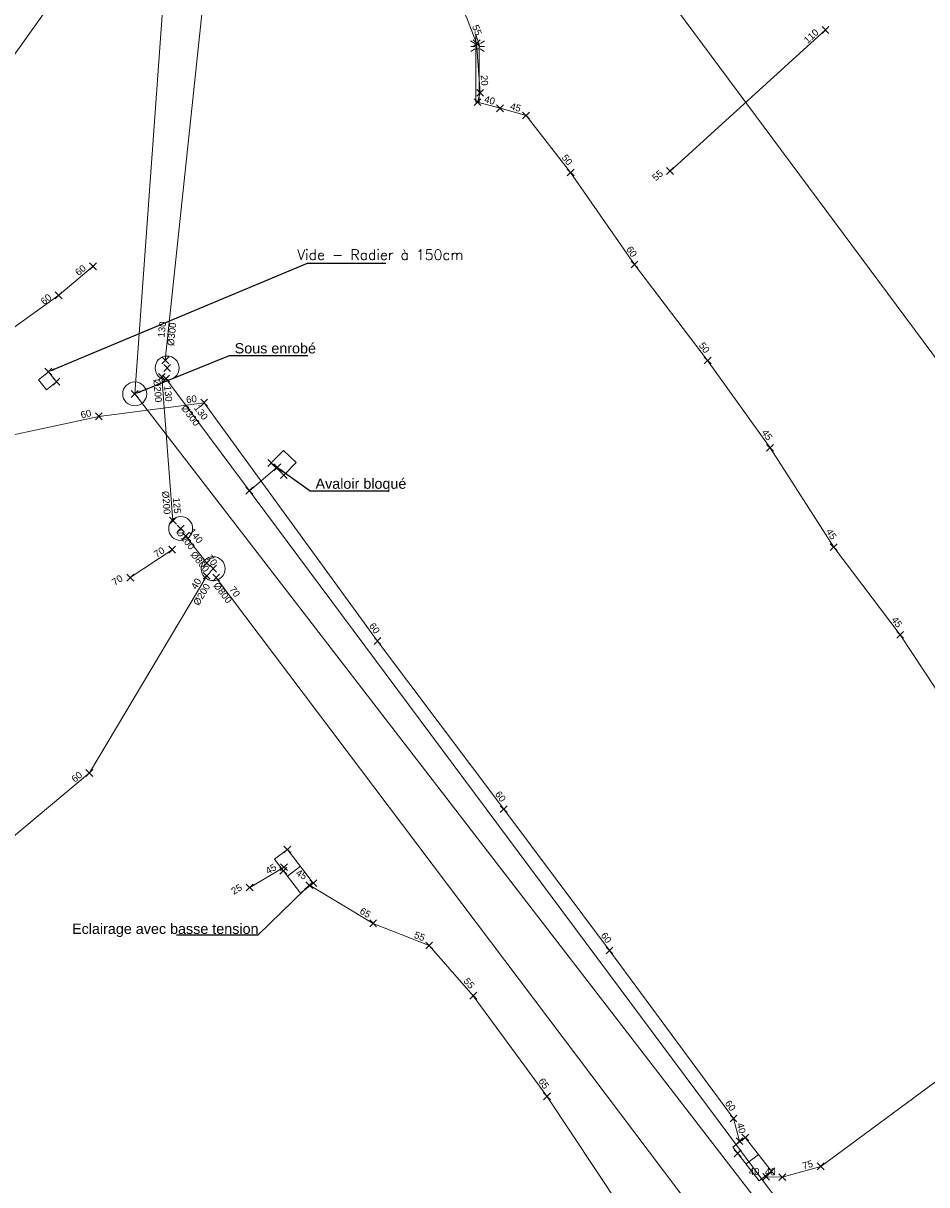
# Model space of a CAD drawing. Header units: metres. Extents: x 1575778 to 1576006, y 2263010 to 2263161.
# Tile 6 of 18: x 1575886 to 1575912, y 2263041 to 2263075. Entities that reach past the tile are written whole.
import ezdxf
from ezdxf import colors
from ezdxf.entities.mleader import LeaderData, LeaderLine
from ezdxf.enums import TextEntityAlignment as Align
from ezdxf.lldxf.tags import DXFTag
from ezdxf.math import Vec2, Vec3

# ---------------------------------------------------------------- set-up
doc = ezdxf.new("R2010")
doc.units = ezdxf.units.M
doc.header["$PDMODE"] = 3
doc.header["$PDSIZE"] = 0.1
doc.linetypes.add('TOPO_CONTINU', pattern=[0.5, 0.25, 0.25])
doc.layers.get('0').update_dxf_attribs({"lineweight": 0})
for name, color, linetype, lineweight in [('RSX_BT_LIGNES', 1, 'BT', 0), ('RSX_BT_TXT', 1, 'Continuous', 0), ('RSX_DIV_LIGNES', 211, 'DIVERS', 0), ('RSX_ECL_LIGNES', 30, 'ECL', 0), ('RSX_EP_LIGNES', 4, 'EP', 0), ('RSX_EP_TXT', 4, 'Continuous', 0), ('RSX_EU_LIGNES', 16, 'EU', 0), ('RSX_EU_TXT', 16, 'Continuous', 0), ('RSX_TEL_LIGNES', 3, 'TEL', 0), ('TOP_DALLE_RESEAU', 206, 'TOPO_CONTINU', 0), ('TOP_DIVERS_TXT', 7, 'TOPO_CONTINU', 0), ('TOP_LAMPADAIRE', 7, 'TOPO_CONTINU', 0), ('TOP_PLAQUE_EGOUT', 5, 'TOPO_CONTINU', 0), ('TXT_DIAM_RSX', 7, 'TOPO_CONTINU', 0), ('TXT_PROF_RSX', 7, 'TOPO_CONTINU', 0), ('XYZ_BT', 1, 'Continuous', 0), ('XYZ_DALLE_RESEAU', 7, 'TOPO_CONTINU', 0), ('XYZ_DIV', 211, 'Continuous', 0), ('XYZ_ECL', 30, 'Continuous', 0), ('XYZ_EP', 4, 'Continuous', 0), ('XYZ_EU', 16, 'Continuous', 0), ('XYZ_LAMPADAIRE', 7, 'TOPO_CONTINU', 0), ('XYZ_PLAQUE_EGOUT', 7, 'TOPO_CONTINU', 0), ('XYZ_TEL', 3, 'Continuous', 0)]:
    doc.layers.add(name, color=color, linetype=linetype, lineweight=lineweight)
doc.styles.add('Romans', font='romans.SHX')
doc.styles.get("Standard").update_dxf_attribs({"font": 'arial.ttf'})
tags = doc.linetypes.add('BT', pattern='A,2.5,-0.5,["BT",Romans,S=0.2,R=0,X=-0.2,Y=-0.1],-0.5', length=3.5).pattern_tags.tags
tags[6] = DXFTag(74, 10)
tags = doc.linetypes.add('ClB', pattern='A,2.5,-0.8,["CL.B",Romans,S=0.2,R=0,X=-0.4,Y=-0.1],-0.8', length=4.1).pattern_tags.tags
tags[6] = DXFTag(74, 10)
tags = doc.linetypes.add('DIVERS', pattern='A,2.5,-0.6,["DIV",Romans,S=0.2,R=0,X=-0.3,Y=-0.1],-0.6', length=3.7).pattern_tags.tags
tags[6] = DXFTag(74, 10)
tags = doc.linetypes.add('ECL', pattern='A,2.5,-0.6,["ECL",Romans,S=0.2,R=0,X=-0.3,Y=-0.1],-0.6', length=3.7).pattern_tags.tags
tags[6] = DXFTag(74, 10)
tags = doc.linetypes.add('EP', pattern='A,1.25,0,["►",Standard,S=0.2,R=0,X=-0.05,Y=-0.095],-0.1,1.15,-0.5,["EP",Romans,S=0.2,R=0,X=-0.2,Y=-0.1],-0.5', length=3.5).pattern_tags.tags
tags[19] = DXFTag(74, 10)
tags = doc.linetypes.add('EU', pattern='A,1.25,0,["►",Standard,S=0.2,R=0,X=-0.05,Y=-0.095],-0.1,1.15,-0.5,["EU",Romans,S=0.2,R=0,X=-0.2,Y=-0.1],-0.5', length=3.5).pattern_tags.tags
tags[19] = DXFTag(74, 10)
tags = doc.linetypes.add('TEL', pattern='A,2.5,-0.6,["TEL",Romans,S=0.2,R=0,X=-0.3,Y=-0.1],-0.6', length=3.7).pattern_tags.tags
tags[6] = DXFTag(74, 10)

# ---------------------------------------------------------------- blocks, each defined once
blk = doc.blocks.new('BDU_SEMIS_MAT_ALT')
at = {"color": 0}
blk.add_point((0, 0), dxfattribs=at)
blk = doc.blocks.new('RSX_PT')
blk.add_point((0, 0))
at = {"layer": 'TXT_DIAM_RSX', "color": 0}
blk.add_attdef('DIAM', text='', height=0.2, dxfattribs=at).set_placement((-0.2, -0.15), align=Align.MIDDLE_RIGHT)
at = {"layer": 'TXT_PROF_RSX', "color": 0}
blk.add_attdef('PROF', text='', height=0.2, dxfattribs=at).set_placement((-0.2, 0.15), align=Align.MIDDLE_RIGHT)
blk = doc.blocks.new('BDU_PLAQUE_CARRE_2TAMPONS')
at = {"flags": 128}
for points in [[(0, 0), (1, 0), (1, 1), (0, 1), (0, 0)], [(0.5, 1), (0.5, 0)]]:
    blk.add_lwpolyline(points, dxfattribs=at)
blk = doc.blocks.new('BDU_PLAQUE_CARRE_1TAMPON')
at = {"flags": 128}
blk.add_lwpolyline([(0, 0), (1, 0), (1, 1), (0, 1), (0, 0)], dxfattribs=at)
blk = doc.blocks.new('BDU_PLAQUE_EGOUT_RONDE_070')
blk.add_circle((0, 0), 0.35)
blk = doc.blocks.new('BDU_MAT_LUMINEUX')
at = {"ltscale": 2, "flags": 128}
for points in [[(-0.084, 1.713), (-0.203, 1.799)], [(0.05, 1.709), (-0.05, 1.709)], [(0.084, 1.713), (0.203, 1.799)], [(-0.083, 1.634), (-0.199, 1.634)], [(-0.08, 1.559), (-0.195, 1.485)], [(0.05, 1.559), (-0.05, 1.559)], [(0.08, 1.559), (0.195, 1.485)], [(0.083, 1.634), (0.199, 1.634)]]:
    blk.add_lwpolyline(points, dxfattribs=at)
blk.add_lwpolyline([(0.05, 0), (-0.05, 0), (-0.05, 1.96), (0.05, 1.709)], close=True, dxfattribs=at)

msp = doc.modelspace()

# ---------------------------------------------------------------- linework, layer by layer
at = {"layer": 'RSX_BT_LIGNES', "linetype": 'BT', "flags": 128}
for points in [[(1575893.44, 2263049.919), (1575892.436, 2263049.324)], [(1575910.959, 2263029.068), (1575909.049, 2263032.024), (1575907.301, 2263034.379), (1575905.617, 2263036.742), (1575903.27, 2263039.971), (1575901.124, 2263043.216), (1575898.972, 2263046.158), (1575897.68, 2263047.626), (1575896.044, 2263048.274), (1575894.18, 2263049.392)]]:
    msp.add_lwpolyline(points, dxfattribs=at)
at = {"layer": 'RSX_DIV_LIGNES', "linetype": 'DIVERS', "flags": 128}
for points in [[(1575904.722, 2263070.276), (1575909.269, 2263074.402)], [(1575884.777, 2263065.157), (1575886.853, 2263066.643), (1575887.858, 2263067.492)], [(1575890.169, 2263059.203), (1575888.945, 2263058.385)]]:
    msp.add_lwpolyline(points, dxfattribs=at)
at = {"layer": 'RSX_ECL_LIGNES', "linetype": 'ECL', "flags": 128}
msp.add_lwpolyline([(1575917.733, 2263047.197), (1575917.647, 2263048.384), (1575917.255, 2263049.418), (1575915.295, 2263051.755), (1575913.478, 2263053.795), (1575912.623, 2263053.951), (1575912.604, 2263054.196), (1575912.528, 2263054.73), (1575912.468, 2263055.163), (1575911.449, 2263056.713), (1575909.507, 2263059.278), (1575907.645, 2263062.183), (1575905.822, 2263064.737), (1575903.682, 2263067.544), (1575901.817, 2263070.233), (1575900.514, 2263071.903), (1575899.755, 2263072.111), (1575899.097, 2263072.289), (1575899.174, 2263072.564), (1575899.07, 2263074.013), (1575898.773, 2263074.78), (1575897.88, 2263076.46), (1575895.995, 2263079.143), (1575894.406, 2263081.193), (1575892.389, 2263084.111), (1575890.493, 2263086.831), (1575889.569, 2263087.609), (1575887.59, 2263088.681), (1575886.57, 2263089.068)], dxfattribs=at)
at = {"layer": 'RSX_EP_LIGNES', "linetype": 'ClB', "flags": 128}
for points in [[(1575889.968, 2263064.741), (1575891.845, 2263082.512), (1575891.875, 2263091.872)], [(1575865.852, 2263046.052), (1575891.845, 2263082.512)], [(1575893.242, 2263061.613), (1575892.427, 2263060.928)]]:
    msp.add_lwpolyline(points, dxfattribs=at)
at = {"layer": 'RSX_EP_LIGNES', "linetype": 'EP', "flags": 128}
for points in [[(1575919.836, 2263054.904), (1575902.069, 2263078.854)], [(1575890.193, 2263060.049), (1575889.869, 2263064.259)], [(1575911.605, 2263035.144), (1575889.989, 2263064.206)], [(1575890.567, 2263059.602), (1575891.185, 2263058.812)], [(1575879.644, 2263045.896), (1575887.751, 2263052.672), (1575891.181, 2263058.436)], [(1575908.193, 2263036.163), (1575907.489, 2263037.109), (1575891.457, 2263058.384)]]:
    msp.add_lwpolyline(points, dxfattribs=at)
at = {"layer": 'RSX_EU_LIGNES', "linetype": 'EU', "flags": 128}
msp.add_lwpolyline([(1575910.731, 2263035.661), (1575889.075, 2263063.758), (1575890.484, 2263083.207), (1575890.503, 2263084.392)], dxfattribs=at)
at = {"layer": 'RSX_TEL_LIGNES', "linetype": 'TEL', "flags": 128}
for points in [[(1575906.754, 2263041.903), (1575906.577, 2263042.568), (1575902.952, 2263047.481), (1575899.862, 2263051.612), (1575896.173, 2263056.53), (1575891.106, 2263063.502), (1575888.028, 2263063.101), (1575885.114, 2263062.474)], [(1575915.524, 2263045.823), (1575913.115, 2263044.103), (1575909.126, 2263041.166), (1575908.005, 2263040.851), (1575907.532, 2263040.86)]]:
    msp.add_lwpolyline(points, dxfattribs=at)

# ---------------------------------------------------------------- block references
at = {"layer": 'TOP_DALLE_RESEAU', "linetype": 'TOPO_CONTINU'}
for name, p, xscale, yscale, rotation in [('BDU_PLAQUE_CARRE_1TAMPON', (1575886.787, 2263064.116), 0.3753059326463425, 0.3753059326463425, 128.8056104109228), ('BDU_PLAQUE_CARRE_1TAMPON', (1575893.063, 2263061.738), 0.5146423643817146, 0.5146423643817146, 315.9951976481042), ('BDU_PLAQUE_CARRE_2TAMPONS', (1575894.295, 2263049.448), 1.243873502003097, 0.4746367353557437, 127.387504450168), ('BDU_PLAQUE_CARRE_2TAMPONS', (1575907.689, 2263041.023), 1.248878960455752, 0.461039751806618, 127.7981296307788)]:
    msp.add_blockref(name, p, dxfattribs=dict(at, xscale=xscale, yscale=yscale, rotation=rotation))
at = {"layer": 'TOP_LAMPADAIRE', "linetype": 'TOPO_CONTINU'}
msp.add_blockref('BDU_MAT_LUMINEUX', (1575899.097, 2263072.289), dxfattribs=at)
at = {"layer": 'TOP_PLAQUE_EGOUT', "linetype": 'TOPO_CONTINU'}
for p in [(1575890.022, 2263064.516), (1575889.075, 2263063.758), (1575890.419, 2263059.821), (1575891.367, 2263058.647)]:
    msp.add_blockref('BDU_PLAQUE_EGOUT_RONDE_070', p, dxfattribs=at)
at = {"layer": 'XYZ_BT', "linetype": 'Continuous'}
ref = msp.add_blockref('RSX_PT', (1575893.44, 2263049.919), dxfattribs=dict(at, rotation=30.60755779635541))
ref.add_attrib('PROF', '45', dxfattribs={"layer": 'TXT_PROF_RSX', "color": 0, "linetype": 'TOPO_CONTINU', "height": 0.2, "rotation": 30.6076}).set_placement((1575893.192, 2263049.946), align=Align.MIDDLE_RIGHT)
for p, rotation in [((1575893.44, 2263049.919), 30.60755779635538), ((1575892.436, 2263049.324), 30.60755779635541), ((1575894.18, 2263049.392), 329.0408389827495), ((1575896.044, 2263048.274), 338.3777833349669), ((1575897.68, 2263047.626), 311.3777512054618), ((1575898.972, 2263046.158), 306.1790197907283), ((1575901.124, 2263043.216), 303.4711693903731)]:
    msp.add_blockref('BDU_SEMIS_MAT_ALT', p, dxfattribs=dict(at, rotation=rotation))
ref = msp.add_blockref('RSX_PT', (1575894.18, 2263049.392), dxfattribs=dict(at, rotation=329.0408389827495))
ref.add_attrib('PROF', '45', dxfattribs={"layer": 'TXT_PROF_RSX', "color": 0, "linetype": 'TOPO_CONTINU', "height": 0.2, "rotation": 329.0408}).set_placement((1575894.085, 2263049.624), align=Align.MIDDLE_RIGHT)
ref = msp.add_blockref('RSX_PT', (1575892.436, 2263049.324), dxfattribs=dict(at, rotation=30.60755779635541))
ref.add_attrib('PROF', '25', dxfattribs={"layer": 'TXT_PROF_RSX', "color": 0, "linetype": 'TOPO_CONTINU', "height": 0.2, "rotation": 30.6076}).set_placement((1575892.187, 2263049.352), align=Align.MIDDLE_RIGHT)
ref = msp.add_blockref('RSX_PT', (1575896.044, 2263048.274), dxfattribs=dict(at, rotation=329.0408389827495))
ref.add_attrib('PROF', '65', dxfattribs={"layer": 'TXT_PROF_RSX', "color": 0, "linetype": 'TOPO_CONTINU', "height": 0.2, "rotation": 329.0408}).set_placement((1575895.95, 2263048.505), align=Align.MIDDLE_RIGHT)
ref = msp.add_blockref('RSX_PT', (1575897.68, 2263047.626), dxfattribs=dict(at, rotation=338.3777833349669))
ref.add_attrib('PROF', '55', dxfattribs={"layer": 'TXT_PROF_RSX', "color": 0, "linetype": 'TOPO_CONTINU', "height": 0.2, "rotation": 338.3778}).set_placement((1575897.549, 2263047.839), align=Align.MIDDLE_RIGHT)
ref = msp.add_blockref('RSX_PT', (1575898.972, 2263046.158), dxfattribs=dict(at, rotation=311.3777512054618))
ref.add_attrib('PROF', '55', dxfattribs={"layer": 'TXT_PROF_RSX', "color": 0, "linetype": 'TOPO_CONTINU', "height": 0.2, "rotation": 311.3778}).set_placement((1575898.953, 2263046.407), align=Align.MIDDLE_RIGHT)
ref = msp.add_blockref('RSX_PT', (1575901.124, 2263043.216), dxfattribs=dict(at, rotation=306.1790197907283))
ref.add_attrib('PROF', '65', dxfattribs={"layer": 'TXT_PROF_RSX', "color": 0, "linetype": 'TOPO_CONTINU', "height": 0.2, "rotation": 306.179}).set_placement((1575901.127, 2263043.466), align=Align.MIDDLE_RIGHT)
at = {"layer": 'XYZ_DALLE_RESEAU', "linetype": 'TOPO_CONTINU'}
for p, rotation in [((1575886.552, 2263064.408), 308.8056104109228), ((1575886.787, 2263064.116), 308.8056104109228), ((1575893.063, 2263061.738), 315.9951976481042), ((1575893.433, 2263061.381), 315.9951976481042), ((1575893.539, 2263050.436), 307.387504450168), ((1575893.419, 2263049.812), 307.387504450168), ((1575894.295, 2263049.448), 307.387504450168), ((1575906.923, 2263042.01), 307.7981296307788), ((1575906.699, 2263041.547), 307.7981296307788), ((1575907.689, 2263041.023), 307.7981296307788)]:
    msp.add_blockref('BDU_SEMIS_MAT_ALT', p, dxfattribs=dict(at, rotation=rotation))
at = {"layer": 'XYZ_DIV', "linetype": 'Continuous'}
ref = msp.add_blockref('RSX_PT', (1575909.269, 2263074.402), dxfattribs=dict(at, rotation=42.21366040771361))
ref.add_attrib('PROF', '110', dxfattribs={"layer": 'TXT_PROF_RSX', "color": 0, "linetype": 'TOPO_CONTINU', "height": 0.2, "rotation": 42.2137}).set_placement((1575909.021, 2263074.379), align=Align.MIDDLE_RIGHT)
for p, rotation in [((1575909.269, 2263074.402), 42.21366040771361), ((1575904.722, 2263070.276), 42.21366040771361), ((1575887.858, 2263067.492), 40.19817001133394), ((1575886.853, 2263066.643), 40.19817001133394), ((1575890.169, 2263059.203), 33.76156125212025), ((1575888.945, 2263058.385), 33.76156125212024)]:
    msp.add_blockref('BDU_SEMIS_MAT_ALT', p, dxfattribs=dict(at, rotation=rotation))
ref = msp.add_blockref('RSX_PT', (1575904.722, 2263070.276), dxfattribs=dict(at, rotation=42.21366040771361))
ref.add_attrib('PROF', '55', dxfattribs={"layer": 'TXT_PROF_RSX', "color": 0, "linetype": 'TOPO_CONTINU', "height": 0.2, "rotation": 42.2137}).set_placement((1575904.473, 2263070.253), align=Align.MIDDLE_RIGHT)
ref = msp.add_blockref('RSX_PT', (1575887.858, 2263067.492), dxfattribs=dict(at, rotation=40.19817001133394))
ref.add_attrib('PROF', '60', dxfattribs={"layer": 'TXT_PROF_RSX', "color": 0, "linetype": 'TOPO_CONTINU', "height": 0.2, "rotation": 40.1982}).set_placement((1575887.609, 2263067.478), align=Align.MIDDLE_RIGHT)
ref = msp.add_blockref('RSX_PT', (1575886.853, 2263066.643), dxfattribs=dict(at, rotation=40.19817001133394))
ref.add_attrib('PROF', '60', dxfattribs={"layer": 'TXT_PROF_RSX', "color": 0, "linetype": 'TOPO_CONTINU', "height": 0.2, "rotation": 40.1982}).set_placement((1575886.603, 2263066.628), align=Align.MIDDLE_RIGHT)
ref = msp.add_blockref('RSX_PT', (1575890.169, 2263059.203), dxfattribs=dict(at, rotation=33.76156125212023))
ref.add_attrib('PROF', '70', dxfattribs={"layer": 'TXT_PROF_RSX', "color": 0, "linetype": 'TOPO_CONTINU', "height": 0.2, "rotation": 33.7616}).set_placement((1575889.919, 2263059.216), align=Align.MIDDLE_RIGHT)
ref = msp.add_blockref('RSX_PT', (1575888.945, 2263058.385), dxfattribs=dict(at, rotation=33.76156125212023))
ref.add_attrib('PROF', '70', dxfattribs={"layer": 'TXT_PROF_RSX', "color": 0, "linetype": 'TOPO_CONTINU', "height": 0.2, "rotation": 33.7616}).set_placement((1575888.695, 2263058.398), align=Align.MIDDLE_RIGHT)
at = {"layer": 'XYZ_ECL', "linetype": 'Continuous'}
ref = msp.add_blockref('RSX_PT', (1575899.07, 2263074.013), dxfattribs=dict(at, rotation=291.1263578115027))
ref.add_attrib('PROF', '55', dxfattribs={"layer": 'TXT_PROF_RSX', "color": 0, "linetype": 'TOPO_CONTINU', "height": 0.2, "rotation": 291.1264}).set_placement((1575899.138, 2263074.254), align=Align.MIDDLE_RIGHT)
for name, p, rotation in [('BDU_SEMIS_MAT_ALT', (1575899.07, 2263074.013), 274.120855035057), ('BDU_SEMIS_MAT_ALT', (1575899.097, 2263072.289), 74.25617645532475), ('RSX_PT', (1575899.097, 2263072.289), 74.25617645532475), ('BDU_SEMIS_MAT_ALT', (1575899.174, 2263072.564), 74.25617645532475), ('BDU_SEMIS_MAT_ALT', (1575899.755, 2263072.111), 344.6933882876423), ('BDU_SEMIS_MAT_ALT', (1575900.514, 2263071.903), 307.9673757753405), ('BDU_SEMIS_MAT_ALT', (1575901.817, 2263070.233), 304.7481911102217), ('BDU_SEMIS_MAT_ALT', (1575903.682, 2263067.544), 307.3174366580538), ('BDU_SEMIS_MAT_ALT', (1575905.822, 2263064.737), 305.5237109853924), ('BDU_SEMIS_MAT_ALT', (1575907.645, 2263062.183), 302.652983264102), ('BDU_SEMIS_MAT_ALT', (1575909.507, 2263059.278), 307.1303075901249), ('BDU_SEMIS_MAT_ALT', (1575911.449, 2263056.713), 303.3371102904)]:
    msp.add_blockref(name, p, dxfattribs=dict(at, rotation=rotation))
ref = msp.add_blockref('RSX_PT', (1575899.174, 2263072.564), dxfattribs=dict(at, rotation=274.120855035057))
ref.add_attrib('PROF', '20', dxfattribs={"layer": 'TXT_PROF_RSX', "color": 0, "linetype": 'TOPO_CONTINU', "height": 0.2, "rotation": 274.1209}).set_placement((1575899.31, 2263072.774), align=Align.MIDDLE_RIGHT)
ref = msp.add_blockref('RSX_PT', (1575899.755, 2263072.111), dxfattribs=dict(at, rotation=344.8529237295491))
ref.add_attrib('PROF', '40', dxfattribs={"layer": 'TXT_PROF_RSX', "color": 0, "linetype": 'TOPO_CONTINU', "height": 0.2, "rotation": 344.8529}).set_placement((1575899.601, 2263072.308), align=Align.MIDDLE_RIGHT)
ref = msp.add_blockref('RSX_PT', (1575900.514, 2263071.903), dxfattribs=dict(at, rotation=344.6933882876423))
ref.add_attrib('PROF', '45', dxfattribs={"layer": 'TXT_PROF_RSX', "color": 0, "linetype": 'TOPO_CONTINU', "height": 0.2, "rotation": 344.6934}).set_placement((1575900.36, 2263072.1), align=Align.MIDDLE_RIGHT)
ref = msp.add_blockref('RSX_PT', (1575901.817, 2263070.233), dxfattribs=dict(at, rotation=307.9673757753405))
ref.add_attrib('PROF', '50', dxfattribs={"layer": 'TXT_PROF_RSX', "color": 0, "linetype": 'TOPO_CONTINU', "height": 0.2, "rotation": 307.9674}).set_placement((1575901.812, 2263070.483), align=Align.MIDDLE_RIGHT)
ref = msp.add_blockref('RSX_PT', (1575903.682, 2263067.544), dxfattribs=dict(at, rotation=304.7481911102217))
ref.add_attrib('PROF', '60', dxfattribs={"layer": 'TXT_PROF_RSX', "color": 0, "linetype": 'TOPO_CONTINU', "height": 0.2, "rotation": 304.7482}).set_placement((1575903.692, 2263067.793), align=Align.MIDDLE_RIGHT)
ref = msp.add_blockref('RSX_PT', (1575905.822, 2263064.737), dxfattribs=dict(at, rotation=307.3174366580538))
ref.add_attrib('PROF', '50', dxfattribs={"layer": 'TXT_PROF_RSX', "color": 0, "linetype": 'TOPO_CONTINU', "height": 0.2, "rotation": 307.3174}).set_placement((1575905.82, 2263064.987), align=Align.MIDDLE_RIGHT)
ref = msp.add_blockref('RSX_PT', (1575907.645, 2263062.183), dxfattribs=dict(at, rotation=305.5237109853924))
ref.add_attrib('PROF', '45', dxfattribs={"layer": 'TXT_PROF_RSX', "color": 0, "linetype": 'TOPO_CONTINU', "height": 0.2, "rotation": 305.5237}).set_placement((1575907.651, 2263062.433), align=Align.MIDDLE_RIGHT)
ref = msp.add_blockref('RSX_PT', (1575909.507, 2263059.278), dxfattribs=dict(at, rotation=302.652983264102))
ref.add_attrib('PROF', '45', dxfattribs={"layer": 'TXT_PROF_RSX', "color": 0, "linetype": 'TOPO_CONTINU', "height": 0.2, "rotation": 302.653}).set_placement((1575909.525, 2263059.527), align=Align.MIDDLE_RIGHT)
ref = msp.add_blockref('RSX_PT', (1575911.449, 2263056.713), dxfattribs=dict(at, rotation=307.1303075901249))
ref.add_attrib('PROF', '45', dxfattribs={"layer": 'TXT_PROF_RSX', "color": 0, "linetype": 'TOPO_CONTINU', "height": 0.2, "rotation": 307.1303}).set_placement((1575911.448, 2263056.963), align=Align.MIDDLE_RIGHT)
at = {"layer": 'XYZ_EP', "linetype": 'Continuous'}
ref = msp.add_blockref('RSX_PT', (1575889.968, 2263064.741), dxfattribs=dict(at, rotation=83.96913780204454))
ref.add_attrib('PROF', '130', dxfattribs={"layer": 'TXT_PROF_RSX', "color": 0, "linetype": 'TOPO_CONTINU', "height": 0.2, "rotation": 83.9691}).set_placement((1575889.895, 2263065.875), align=Align.MIDDLE_RIGHT)
ref.add_attrib('DIAM', '%%C300', dxfattribs={"layer": 'TXT_DIAM_RSX', "color": 0, "linetype": 'TOPO_CONTINU', "height": 0.2, "rotation": 83.9691}).set_placement((1575890.193, 2263065.844), align=Align.MIDDLE_RIGHT)
for name, p, rotation in [('BDU_SEMIS_MAT_ALT', (1575889.968, 2263064.741), 83.96913780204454), ('BDU_SEMIS_MAT_ALT', (1575889.869, 2263064.259), 274.4061298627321), ('BDU_SEMIS_MAT_ALT', (1575889.989, 2263064.206), 306.640986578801), ('BDU_SEMIS_MAT_ALT', (1575893.242, 2263061.613), 40.06595794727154), ('RSX_PT', (1575893.242, 2263061.613), 40.06595794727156), ('BDU_SEMIS_MAT_ALT', (1575892.427, 2263060.928), 40.06595794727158), ('RSX_PT', (1575892.427, 2263060.928), 40.06595794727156), ('BDU_SEMIS_MAT_ALT', (1575890.193, 2263060.049), 274.4061298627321), ('BDU_SEMIS_MAT_ALT', (1575890.567, 2263059.602), 308.0452173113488), ('BDU_SEMIS_MAT_ALT', (1575891.185, 2263058.812), 308.0452173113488), ('BDU_SEMIS_MAT_ALT', (1575891.181, 2263058.436), 59.24211935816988), ('BDU_SEMIS_MAT_ALT', (1575891.457, 2263058.384), 306.9993750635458), ('BDU_SEMIS_MAT_ALT', (1575887.751, 2263052.672), 59.24211935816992)]:
    msp.add_blockref(name, p, dxfattribs=dict(at, rotation=rotation))
ref = msp.add_blockref('RSX_PT', (1575889.869, 2263064.259), dxfattribs=dict(at, rotation=274.4061298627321))
ref.add_attrib('PROF', '130', dxfattribs={"layer": 'TXT_PROF_RSX', "color": 0, "linetype": 'TOPO_CONTINU', "height": 0.2, "rotation": 274.4061}).set_placement((1575890.073, 2263063.535), align=Align.MIDDLE_RIGHT)
ref.add_attrib('DIAM', '%%C200', dxfattribs={"layer": 'TXT_DIAM_RSX', "color": 0, "linetype": 'TOPO_CONTINU', "height": 0.2, "rotation": 274.4061}).set_placement((1575889.774, 2263063.512), align=Align.MIDDLE_RIGHT)
ref = msp.add_blockref('RSX_PT', (1575889.989, 2263064.206), dxfattribs=dict(at, rotation=306.6409865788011))
ref.add_attrib('PROF', '130', dxfattribs={"layer": 'TXT_PROF_RSX', "color": 0, "linetype": 'TOPO_CONTINU', "height": 0.2, "rotation": 306.641}).set_placement((1575891.154, 2263063.033), align=Align.MIDDLE_RIGHT)
ref.add_attrib('DIAM', '%%C300', dxfattribs={"layer": 'TXT_DIAM_RSX', "color": 0, "linetype": 'TOPO_CONTINU', "height": 0.2, "rotation": 306.641}).set_placement((1575890.913, 2263062.854), align=Align.MIDDLE_RIGHT)
ref = msp.add_blockref('RSX_PT', (1575890.193, 2263060.049), dxfattribs=dict(at, rotation=274.4061298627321))
ref.add_attrib('PROF', '125', dxfattribs={"layer": 'TXT_PROF_RSX', "color": 0, "linetype": 'TOPO_CONTINU', "height": 0.2, "rotation": 274.4061}).set_placement((1575890.327, 2263060.26), align=Align.MIDDLE_RIGHT)
ref.add_attrib('DIAM', '%%C200', dxfattribs={"layer": 'TXT_DIAM_RSX', "color": 0, "linetype": 'TOPO_CONTINU', "height": 0.2, "rotation": 274.4061}).set_placement((1575890.028, 2263060.237), align=Align.MIDDLE_RIGHT)
ref = msp.add_blockref('RSX_PT', (1575890.567, 2263059.602), dxfattribs=dict(at, rotation=308.0452173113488))
ref.add_attrib('PROF', '140', dxfattribs={"layer": 'TXT_PROF_RSX', "color": 0, "linetype": 'TOPO_CONTINU', "height": 0.2, "rotation": 308.0452}).set_placement((1575891.008, 2263059.426), align=Align.MIDDLE_RIGHT)
ref.add_attrib('DIAM', '%%C100', dxfattribs={"layer": 'TXT_DIAM_RSX', "color": 0, "linetype": 'TOPO_CONTINU', "height": 0.2, "rotation": 308.0452}).set_placement((1575890.772, 2263059.241), align=Align.MIDDLE_RIGHT)
ref = msp.add_blockref('RSX_PT', (1575891.185, 2263058.812), dxfattribs=dict(at, rotation=308.0452173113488))
ref.add_attrib('PROF', '70', dxfattribs={"layer": 'TXT_PROF_RSX', "color": 0, "linetype": 'TOPO_CONTINU', "height": 0.2, "rotation": 308.0452}).set_placement((1575891.429, 2263058.771), align=Align.MIDDLE_RIGHT)
ref.add_attrib('DIAM', '%%C800', dxfattribs={"layer": 'TXT_DIAM_RSX', "color": 0, "linetype": 'TOPO_CONTINU', "height": 0.2, "rotation": 308.0452}).set_placement((1575891.192, 2263058.586), align=Align.MIDDLE_RIGHT)
ref = msp.add_blockref('RSX_PT', (1575891.181, 2263058.436), dxfattribs=dict(at, rotation=59.24211935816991))
ref.add_attrib('PROF', '40', dxfattribs={"layer": 'TXT_PROF_RSX', "color": 0, "linetype": 'TOPO_CONTINU', "height": 0.2, "rotation": 59.2421}).set_placement((1575890.949, 2263058.341), align=Align.MIDDLE_RIGHT)
ref.add_attrib('DIAM', '%%C200', dxfattribs={"layer": 'TXT_DIAM_RSX', "color": 0, "linetype": 'TOPO_CONTINU', "height": 0.2, "rotation": 59.2421}).set_placement((1575891.207, 2263058.187), align=Align.MIDDLE_RIGHT)
ref = msp.add_blockref('RSX_PT', (1575891.457, 2263058.384), dxfattribs=dict(at, rotation=306.9993750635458))
ref.add_attrib('PROF', '70', dxfattribs={"layer": 'TXT_PROF_RSX', "color": 0, "linetype": 'TOPO_CONTINU', "height": 0.2, "rotation": 306.9994}).set_placement((1575892.093, 2263057.852), align=Align.MIDDLE_RIGHT)
ref.add_attrib('DIAM', '%%C800', dxfattribs={"layer": 'TXT_DIAM_RSX', "color": 0, "linetype": 'TOPO_CONTINU', "height": 0.2, "rotation": 306.9994}).set_placement((1575891.854, 2263057.671), align=Align.MIDDLE_RIGHT)
ref = msp.add_blockref('RSX_PT', (1575887.751, 2263052.672), dxfattribs=dict(at, rotation=39.8918521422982))
ref.add_attrib('PROF', '60', dxfattribs={"layer": 'TXT_PROF_RSX', "color": 0, "linetype": 'TOPO_CONTINU', "height": 0.2, "rotation": 39.8919}).set_placement((1575887.501, 2263052.659), align=Align.MIDDLE_RIGHT)
at = {"layer": 'XYZ_EU', "linetype": 'Continuous', "rotation": 85.85627155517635}
for name in ['BDU_SEMIS_MAT_ALT', 'RSX_PT']:
    msp.add_blockref(name, (1575889.075, 2263063.758), dxfattribs=at)
at = {"layer": 'XYZ_LAMPADAIRE', "linetype": 'TOPO_CONTINU'}
msp.add_blockref('BDU_SEMIS_MAT_ALT', (1575899.097, 2263072.289), dxfattribs=at)
at = {"layer": 'XYZ_PLAQUE_EGOUT', "linetype": 'TOPO_CONTINU'}
for p in [(1575890.022, 2263064.516), (1575889.075, 2263063.758), (1575890.419, 2263059.821), (1575891.367, 2263058.647)]:
    msp.add_blockref('BDU_SEMIS_MAT_ALT', p, dxfattribs=at)
at = {"layer": 'XYZ_TEL', "linetype": 'Continuous'}
ref = msp.add_blockref('RSX_PT', (1575891.106, 2263063.502), dxfattribs=dict(at, rotation=7.426069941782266))
ref.add_attrib('PROF', '60', dxfattribs={"layer": 'TXT_PROF_RSX', "color": 0, "linetype": 'TOPO_CONTINU', "height": 0.2, "rotation": 7.4261}).set_placement((1575890.888, 2263063.625), align=Align.MIDDLE_RIGHT)
for p, rotation in [((1575891.106, 2263063.502), 306.0061154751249), ((1575888.028, 2263063.101), 7.426069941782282), ((1575896.173, 2263056.53), 306.875482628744), ((1575899.862, 2263051.612), 306.7971938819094), ((1575902.952, 2263047.481), 306.4179346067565), ((1575906.577, 2263042.568), 284.896238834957), ((1575906.754, 2263041.903), 284.896238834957), ((1575909.126, 2263041.166), 36.36090209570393), ((1575907.532, 2263040.86), 358.8401080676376), ((1575908.005, 2263040.851), 15.70959620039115)]:
    msp.add_blockref('BDU_SEMIS_MAT_ALT', p, dxfattribs=dict(at, rotation=rotation))
ref = msp.add_blockref('RSX_PT', (1575888.028, 2263063.101), dxfattribs=dict(at, rotation=12.1537869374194))
ref.add_attrib('PROF', '60', dxfattribs={"layer": 'TXT_PROF_RSX', "color": 0, "linetype": 'TOPO_CONTINU', "height": 0.2, "rotation": 12.1538}).set_placement((1575887.801, 2263063.206), align=Align.MIDDLE_RIGHT)
ref = msp.add_blockref('RSX_PT', (1575896.173, 2263056.53), dxfattribs=dict(at, rotation=306.0061154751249))
ref.add_attrib('PROF', '60', dxfattribs={"layer": 'TXT_PROF_RSX', "color": 0, "linetype": 'TOPO_CONTINU', "height": 0.2, "rotation": 306.0061}).set_placement((1575896.177, 2263056.78), align=Align.MIDDLE_RIGHT)
ref = msp.add_blockref('RSX_PT', (1575899.862, 2263051.612), dxfattribs=dict(at, rotation=306.875482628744))
ref.add_attrib('PROF', '60', dxfattribs={"layer": 'TXT_PROF_RSX', "color": 0, "linetype": 'TOPO_CONTINU', "height": 0.2, "rotation": 306.8755}).set_placement((1575899.862, 2263051.862), align=Align.MIDDLE_RIGHT)
ref = msp.add_blockref('RSX_PT', (1575902.952, 2263047.481), dxfattribs=dict(at, rotation=306.7971938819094))
ref.add_attrib('PROF', '60', dxfattribs={"layer": 'TXT_PROF_RSX', "color": 0, "linetype": 'TOPO_CONTINU', "height": 0.2, "rotation": 306.7972}).set_placement((1575902.952, 2263047.731), align=Align.MIDDLE_RIGHT)
ref = msp.add_blockref('RSX_PT', (1575906.577, 2263042.568), dxfattribs=dict(at, rotation=306.4179346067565))
ref.add_attrib('PROF', '60', dxfattribs={"layer": 'TXT_PROF_RSX', "color": 0, "linetype": 'TOPO_CONTINU', "height": 0.2, "rotation": 306.4179}).set_placement((1575906.579, 2263042.818), align=Align.MIDDLE_RIGHT)
ref = msp.add_blockref('RSX_PT', (1575906.754, 2263041.903), dxfattribs=dict(at, rotation=284.896238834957))
ref.add_attrib('PROF', '40', dxfattribs={"layer": 'TXT_PROF_RSX', "color": 0, "linetype": 'TOPO_CONTINU', "height": 0.2, "rotation": 284.8962}).set_placement((1575906.847, 2263042.135), align=Align.MIDDLE_RIGHT)
ref = msp.add_blockref('RSX_PT', (1575907.532, 2263040.86), dxfattribs=dict(at, rotation=358.8401080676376))
ref.add_attrib('PROF', '40', dxfattribs={"layer": 'TXT_PROF_RSX', "color": 0, "linetype": 'TOPO_CONTINU', "height": 0.2, "rotation": 358.8401}).set_placement((1575907.336, 2263041.015), align=Align.MIDDLE_RIGHT)
ref = msp.add_blockref('RSX_PT', (1575908.005, 2263040.851), dxfattribs=dict(at, rotation=358.8401080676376))
ref.add_attrib('PROF', '40', dxfattribs={"layer": 'TXT_PROF_RSX', "color": 0, "linetype": 'TOPO_CONTINU', "height": 0.2, "rotation": 358.8401}).set_placement((1575907.808, 2263041.005), align=Align.MIDDLE_RIGHT)
ref = msp.add_blockref('RSX_PT', (1575909.126, 2263041.166), dxfattribs=dict(at, rotation=15.70959620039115))
ref.add_attrib('PROF', '75', dxfattribs={"layer": 'TXT_PROF_RSX', "color": 0, "linetype": 'TOPO_CONTINU', "height": 0.2, "rotation": 15.7096}).set_placement((1575908.893, 2263041.257), align=Align.MIDDLE_RIGHT)

# ---------------------------------------------------------------- texts
at = {"layer": 'RSX_BT_TXT', "linetype": 'Continuous'}
msp.add_text('Eclairage avec basse tension', height=0.3, dxfattribs=at).set_placement((1575887.243, 2263047.965))
at = {"layer": 'RSX_EP_TXT', "linetype": 'Continuous'}
msp.add_text('Avaloir bloqué', height=0.3, dxfattribs=at).set_placement((1575894.36, 2263060.984))
at = {"layer": 'RSX_EU_TXT', "linetype": 'Continuous'}
msp.add_text('Sous enrobé', height=0.3, dxfattribs=at).set_placement((1575891.997, 2263064.943))
at = {"layer": 'TOP_DIVERS_TXT', "linetype": 'TOPO_CONTINU', "style": 'Romans'}
msp.add_text('Vide - Radier à 150cm', height=0.3, dxfattribs=at).set_placement((1575893.826, 2263067.678))

# ---------------------------------------------------------------- leaders
at = {"layer": 'RSX_BT_TXT', "linetype": 'Continuous'}
ml = msp.add_multileader_mtext('Standard', dxfattribs=at)
ml.set_content('', color=256)
ml.set_leader_properties()
ml.build(insert=Vec2(0, 0))
ml.multileader.update_dxf_attribs({"text_right_attachment_type": 6, "dogleg_length": 0.5, "arrow_head_size": 0.18})
ctx = ml.context
ctx.base_point, ctx.char_height, ctx.arrow_head_size, ctx.landing_gap_size, ctx.plane_origin = Vec3(1575890.21, 2263048.02), 0.18, 0.18, 0.09, Vec3(1575910.499, 2263057.799)
ctx.right_attachment, ctx.text_align_type = 6, 2
notes = []
notes.append((ctx, [(1, (1, 1, 0), (1575892.679, 2263047.93), (-1, 0), 2.289, [(0, [(1575894.18, 2263049.392)], 0, [])])]))
ctx.mtext.insert, ctx.mtext.alignment, ctx.mtext.flow_direction = Vec3(1575890.3, 2263048.11), 3, 5
at = {"layer": 'RSX_EP_TXT', "linetype": 'Continuous'}
ml = msp.add_multileader_mtext('Standard', dxfattribs=at)
ml.set_content('', color=256)
ml.set_leader_properties()
ml.build(insert=Vec2(0, 0))
ml.multileader.update_dxf_attribs({"text_right_attachment_type": 6, "dogleg_length": 0.5, "arrow_head_size": 0.18})
ctx = ml.context
ctx.base_point, ctx.char_height, ctx.arrow_head_size, ctx.landing_gap_size, ctx.plane_origin = Vec3(1575896.495, 2263060.921), 0.18, 0.18, 0.09, Vec3(1575914.759, 2263070.775)
ctx.right_attachment = 6
notes.append((ctx, [(0, (1, 1, 0), (1575894.206, 2263060.921), (1, 0), 2.289, [(0, [(1575893.242, 2263061.613)], 0, [])])]))
ctx.mtext.insert, ctx.mtext.flow_direction = Vec3(1575896.585, 2263061.011), 5
at = {"layer": 'RSX_EU_TXT', "linetype": 'Continuous'}
ml = msp.add_multileader_mtext('Standard', dxfattribs=at)
ml.set_content('', color=256)
ml.set_leader_properties()
ml.build(insert=Vec2(0, 0))
ml.multileader.update_dxf_attribs({"text_right_attachment_type": 6, "dogleg_length": 0.5, "arrow_head_size": 0.18})
ctx = ml.context
ctx.base_point, ctx.char_height, ctx.arrow_head_size, ctx.landing_gap_size, ctx.plane_origin = Vec3(1575894.132, 2263064.88), 0.18, 0.18, 0.09, Vec3(1575912.396, 2263074.734)
ctx.right_attachment = 6
notes.append((ctx, [(0, (1, 1, 0), (1575891.843, 2263064.88), (1, 0), 2.289, [(0, [(1575889.075, 2263063.758)], 0, [])])]))
ctx.mtext.insert, ctx.mtext.flow_direction = Vec3(1575894.222, 2263064.97), 5
at = {"layer": 'TOP_DIVERS_TXT', "linetype": 'TOPO_CONTINU'}
ml = msp.add_multileader_mtext('Standard', dxfattribs=at)
ml.set_content('', color=256)
ml.set_leader_properties()
ml.build(insert=Vec2(0, 0))
ml.multileader.update_dxf_attribs({"text_right_attachment_type": 6, "dogleg_length": 0.5, "arrow_head_size": 0.18})
ctx = ml.context
ctx.base_point, ctx.char_height, ctx.arrow_head_size, ctx.landing_gap_size, ctx.plane_origin = Vec3(1575896.417, 2263067.585), 0.18, 0.18, 0.09, Vec3(1575916.706, 2263077.364)
ctx.right_attachment = 6
notes.append((ctx, [(0, (1, 1, 0), (1575894.128, 2263067.585), (1, 0), 2.289, [(0, [(1575886.552, 2263064.408)], 0, [])])]))
ctx.mtext.insert, ctx.mtext.flow_direction = Vec3(1575896.507, 2263067.675), 5
for ctx, leaders in notes:
    for number, flags, end, landing, length, lines in leaders:
        leader = LeaderData()
        leader.index, (leader.has_last_leader_line, leader.has_dogleg_vector, leader.attachment_direction) = number, flags
        leader.last_leader_point, leader.dogleg_vector, leader.dogleg_length = Vec3(end), Vec3(landing), length
        for number, points, colour, breaks in lines:
            line = LeaderLine()
            line.index, line.vertices, line.color, line.breaks = number, Vec3.list(points), colors.encode_raw_color(colour), breaks
            leader.lines.append(line)
        ctx.leaders.append(leader)

doc.saveas('drawing.dxf')
